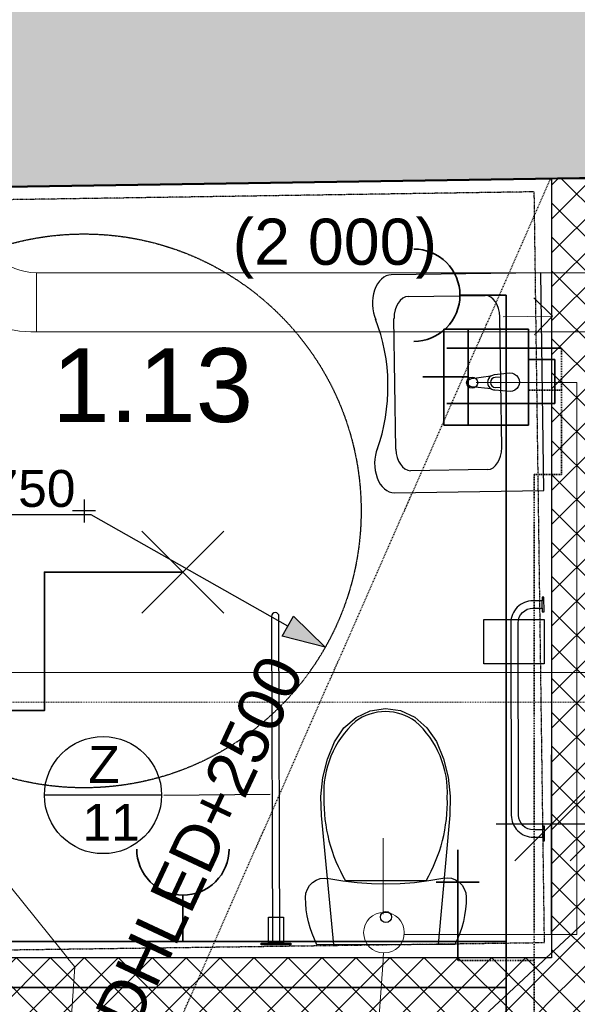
# Model space of a CAD drawing. Header units: millimetres. Extents: x -28761 to 4793, y -4271 to 20239.
# Tile 187 of 256: x -10011 to -8501, y 11180 to 13847. Entities that reach past the tile are written whole.
import ezdxf

# ---------------------------------------------------------------- set-up
doc = ezdxf.new("R2010")
doc.units = ezdxf.units.MM
doc.header["$MEASUREMENT"] = 0
for name, pattern in [('Wipeout_Contour', [1000, 0, -1000]), ('Čerchovaná kopírovat', [450, 200, -117.5, 15, -117.5]), ('Čerchovaná S', [3.5, 1.5, -0.85, 0.3, -0.85]), ('čárkovaná 3', [1.5, 1, -0.5]), ('Čárkovaná M', [4.5, 2.5, -2])]:
    doc.linetypes.add(name, pattern=pattern)
for name, color, linetype in [('5._POHLED ZÁPADNÍ_1_Anotace - SP', 7, 'Continuous'), ('5._POHLED ZÁPADNÍ_1_Konstrukce - nosné', 7, 'Continuous'), ('5._POHLED ZÁPADNÍ_1_Kresby a obrázky', 7, 'Continuous'), ('5._POHLED ZÁPADNÍ_1_Kóty - obecné', 7, 'Continuous'), ('5._POHLED ZÁPADNÍ_1_Nové_Anotace - S', 7, 'Continuous'), ('5._POHLED ZÁPADNÍ_1_Nové_Interiér - nábytek', 7, 'Continuous'), ('5._POHLED ZÁPADNÍ_1_Nové_Konstrukce - nenosné', 7, 'Continuous'), ('5._POHLED ZÁPADNÍ_1_Nové_Konstrukce - nosné', 7, 'Continuous'), ('5._POHLED ZÁPADNÍ_1_Nové_Kresby a obrázky', 7, 'Continuous'), ('5._POHLED ZÁPADNÍ_1_Nové_Kóty - obecné', 7, 'Continuous'), ('5._POHLED ZÁPADNÍ_1_Nové_Kóty - SP', 7, 'Continuous'), ('5._POHLED ZÁPADNÍ_1_Nové_Popis', 7, 'Continuous'), ('5._POHLED ZÁPADNÍ_1_Nové_Výplně – Řezové', 7, 'Continuous'), ('5._POHLED ZÁPADNÍ_1_Popis_CZ', 7, 'Continuous'), ('5._POHLED ZÁPADNÍ_1_TZB - elektroinstalace', 7, 'Continuous'), ('5._POHLED ZÁPADNÍ_1_TZB - kanalizace', 7, 'Continuous'), ('5._POHLED ZÁPADNÍ_1_TZB - voda', 7, 'Continuous'), ('5._POHLED ZÁPADNÍ_1_TZB - VZT', 7, 'Continuous'), ('5._POHLED ZÁPADNÍ_1_TZB - ZTI', 7, 'Continuous'), ('5._POHLED ZÁPADNÍ_1_Výplně – Řezové', 7, 'Continuous'), ('5._POHLED ZÁPADNÍ_1_Zóny', 7, 'Continuous')]:
    doc.layers.add(name, color=color, linetype=linetype)
doc.styles.add('GENEROVANÝ_STYL_1', font='txt')
pattern_1 = [(45, (0, 0), (-45.96194, 45.96194), []), (135, (0, 0), (45.96194, 45.96194), [])]

msp = doc.modelspace()

# ---------------------------------------------------------------- hatches: boundary and pattern name
at = {"layer": '5._POHLED ZÁPADNÍ_1_Nové_Kóty - obecné', "linetype": 'Continuous', "lineweight": 25}
msp.add_hatch(color=1, dxfattribs=at).paths.add_polyline_path([(-9183.6, 12147.5), (-9269.2, 12231.5), (-9299.8, 12177.5)])
at = {"layer": '5._POHLED ZÁPADNÍ_1_Výplně – Řezové', "linetype": 'Continuous', "lineweight": 13}
msp.add_hatch(color=254, dxfattribs=at).paths.add_polyline_path([(-6350.9, 13939.9), (-10529.5, 13877.2), (-10528.6, 13387.1), (-6343.5, 13449.9)])

# ---------------------------------------------------------------- linework, layer by layer
at = {"layer": '5._POHLED ZÁPADNÍ_1_Konstrukce - nosné', "color": 7, "linetype": 'Continuous', "lineweight": 50, "flags": 128}
msp.add_lwpolyline([(-10528.6, 13387.1), (-6343.5, 13449.9)], dxfattribs=at)
at = {"layer": '5._POHLED ZÁPADNÍ_1_Nové_Interiér - nábytek', "color": 1, "linetype": 'Continuous', "lineweight": 25}
for p, q in [((-8599.8, 13161.5), (-9004.7, 13156)), ((-8591.8, 12571.5), (-8599.8, 13161.5)), ((-8958.9, 13097.6), (-8750.9, 13100.4)), ((-8705.9, 12688), (-8710.7, 13042)), ((-8992.6, 12684.1), (-8997.5, 13038.1)), ((-8708.3, 12878.6), (-8723.2, 12878.4)), ((-8707.9, 12851.4), (-8708.3, 12878.6)), ((-8722.8, 12851.2), (-8707.9, 12851.4)), ((-8744.4, 12628.5), (-8952.5, 12625.6)), ((-8996.7, 12566), (-8591.8, 12571.5)), ((-8596.4, 12253.3), (-8596.5, 12273.3)), ((-8594.9, 11632.8), (-8595, 11652.8)), ((-9019.7, 11514.9), (-9128.6, 11514.6)), ((-8910.7, 11515.1), (-9019.7, 11514.9))]:
    msp.add_line(p, q, dxfattribs=at)
at = {"layer": '5._POHLED ZÁPADNÍ_1_Nové_Interiér - nábytek', "color": 1, "linetype": 'Continuous', "lineweight": 25, "flags": 128}
for points in [[(-8682.8, 12840.3), (-8724.9, 12843.7, -0.12102), (-8734.4, 12846.9), (-8787.4, 12852.8, -0.882566), (-8787.7, 12875), (-8734.9, 12882.3, -0.12102), (-8725.4, 12885.7), (-8683.5, 12890.3, -1)], [(-8589.9, 11622.8), (-8590, 11662.8), (-8595, 11662.8), (-8595, 11652.8), (-8620, 11652.8, -0.414214), (-8660.1, 11692.7), (-8661.3, 12213.1, -0.414214), (-8621.4, 12253.2), (-8596.4, 12253.3), (-8596.4, 12243.3), (-8591.4, 12243.3), (-8591.5, 12283.3), (-8596.5, 12283.3), (-8596.5, 12273.3), (-8621.5, 12273.2, 0.414214), (-8681.3, 12213.1), (-8680.1, 11692.6, 0.414214), (-8619.9, 11632.8), (-8594.9, 11632.8), (-8594.9, 11622.8)], [(-9326.8, 11346.1), (-9306.8, 11346.1), (-9308.9, 12231.1, 1), (-9328.9, 12231.1)]]:
    msp.add_lwpolyline(points, format="xyb", close=True, dxfattribs=at)
for points in [[(-8754.3, 12222.5), (-8591.3, 12222.8), (-8591, 12102.8), (-8754, 12102.5)], [(-9189.7, 11794.8), (-9177.5, 11844.6), (-9158.5, 11891.6), (-9133, 11928.9), (-9100.1, 11957.5), (-9061.8, 11975.5), (-9020.8, 11981.8), (-8979.7, 11975.7), (-8941.3, 11957.8), (-8908.2, 11929.4), (-8882.5, 11892.3), (-8863.4, 11845.4), (-8850.9, 11795.7), (-8845.3, 11744.3), (-8846.7, 11692.6), (-8878.3, 11342.2), (-9160.2, 11341.5), (-9193.4, 11691.8), (-9195.1, 11743.5)], [(-9206, 11341.4), (-9213.1, 11356.4), (-9219.4, 11371.9), (-9224.7, 11387.7), (-9229.1, 11403.8), (-9232.5, 11420.1), (-9235, 11436.5), (-9236.5, 11453.1), (-9237, 11469.8), (-9235.8, 11481.3), (-9232, 11492.3), (-9226, 11502.2), (-9217.8, 11510.5), (-9208.1, 11516.8), (-9197.2, 11520.9), (-9185.7, 11522.4), (-9174.2, 11521.4), (-9135.9, 11514.7), (-9097.3, 11510), (-9058.5, 11507.1), (-9019.6, 11506.2), (-8980.8, 11507.3), (-8942, 11510.3), (-8903.4, 11515.3), (-8865.2, 11522.1), (-8853.6, 11523.2), (-8842.1, 11521.7), (-8831.2, 11517.7), (-8821.4, 11511.4), (-8813.3, 11503.2), (-8807.2, 11493.3), (-8803.4, 11482.4), (-8802, 11470.8), (-8802.5, 11454.2), (-8803.9, 11437.6), (-8806.3, 11421.1), (-8809.7, 11404.8), (-8814, 11388.7), (-8819.2, 11372.8), (-8825.4, 11357.4), (-8832.5, 11342.3)], [(-9336.8, 11346.1), (-9336.9, 11416.1), (-9296.9, 11416.2), (-9296.8, 11346.2)], [(-9356.8, 11346), (-9276.8, 11346.2), (-9276.7, 11341.2), (-9356.7, 11341)]]:
    msp.add_lwpolyline(points, close=True, dxfattribs=at)
at = {"layer": '5._POHLED ZÁPADNÍ_1_Nové_Interiér - nábytek', "color": 1, "linetype": 'Continuous', "lineweight": 25}
msp.add_circle((-8785.9, 12863.9), 15, dxfattribs=at)
for centre, radius, start, end in [((-8723.2, 12864.8), 21.1, 123.551, 238.009), ((-8723, 12864.8), 13.6, 90.78, 270.78)]:
    msp.add_arc(centre, radius, start, end, dxfattribs=at)
for centre, major_axis, ratio, start_param, end_param in [((-9003.6, 13077.7), (-1.1, 78.3), 0.667095, 0, 2.147669), ((-8957.2, 13037.3), (-0.8, 60.3), 0.667095, 0.021486, 1.549311), ((-8750.9, 13040.1), (-0.8, 60.3), 0.667095, 4.733875, 6.2617), ((-9248.3, 12857.6), (-4.8, 351.6), 0.667095, 4.18494, 5.236377), ((-8997.7, 12644.3), (-1.1, 78.3), 0.667095, 0.993924, 3.141593), ((-8952.4, 12685.9), (-0.8, 60.3), 0.667095, 1.592282, 3.120107), ((-8746.1, 12688.7), (-0.8, 60.3), 0.667095, 3.163078, 4.690903), ((-9019.6, 11834.6), (-0.3, 138.6), 0.999377, 0.005861, 0.632505), ((-9021.2, 11834.6), (-0.3, 138.6), 0.999377, 5.650681, 6.277324), ((-8930.8, 11754.3), (-0.6, 257.1), 0.999377, 0.725939, 1.626528), ((-9109.7, 11753.9), (-0.6, 257.1), 0.999377, 4.656662, 5.55725), ((-8762.1, 11730.4), (-1, 425.5), 0.999377, 1.547181, 2.100201), ((-9278.3, 11729.1), (-1, 425.5), 0.999377, 4.182987, 4.736007)]:
    msp.add_ellipse(centre, major_axis=major_axis, ratio=ratio, start_param=start_param, end_param=end_param, dxfattribs=at)
msp.add_ellipse((-9019.4, 11416.8), major_axis=(15, 0), ratio=0.999724, dxfattribs=at)
at = {"layer": '5._POHLED ZÁPADNÍ_1_Nové_Konstrukce - nenosné', "color": 1, "linetype": 'čárkovaná 3', "lineweight": 25}
msp.add_circle((-9836.5, 12516.7), 750, dxfattribs=at)
at = {"layer": '5._POHLED ZÁPADNÍ_1_Nové_Kresby a obrázky', "color": 1, "linetype": 'Čerchovaná S', "lineweight": 25, "flags": 128}
msp.add_lwpolyline([(-10491.2, 12118.7), (-10489.8, 11321.8), (-8590.1, 11347.7), (-8617.8, 13380.8), (-10493.5, 13352.6), (-10493.2, 13208.3)], dxfattribs=at)
at = {"layer": '5._POHLED ZÁPADNÍ_1_Nové_Kóty - obecné', "color": 1, "linetype": 'Continuous', "lineweight": 25}
for p, q in [((-9836.5, 12547.7), (-9836.5, 12485.6)), ((-9805.4, 12516.7), (-9867.5, 12516.7)), ((-9817.6, 12506), (-10232.4, 12506)), ((-9284.5, 12204.5), (-9817.6, 12506)), ((-9299.8, 12177.5), (-9269.2, 12231.5)), ((-9183.6, 12147.5), (-9269.2, 12231.5)), ((-9183.6, 12147.5), (-9299.8, 12177.5))]:
    msp.add_line(p, q, dxfattribs=at)
at = {"layer": '5._POHLED ZÁPADNÍ_1_Nové_Popis', "color": 1, "linetype": 'Continuous', "lineweight": 25}
for p, q in [((-9626.6, 11747), (-9943.8, 11747)), ((-9620.4, 11747), (-9333, 11749.3))]:
    msp.add_line(p, q, dxfattribs=at)
msp.add_circle((-9785.2, 11747), 158.6, dxfattribs=at)
at = {"layer": '5._POHLED ZÁPADNÍ_1_TZB - elektroinstalace', "color": 92, "linetype": 'Continuous', "lineweight": 35, "true_color": 0x00d700, "flags": 128}
for points in [[(-10443.9, 16725.8), (-10568.9, 16725.8), (-10568.9, 11350.8), (-9568.9, 11350.8)], [(-10443.9, 16725.8), (-10568.9, 16725.8), (-10568.9, 11350.8), (-9568.9, 11350.8)], [(-9568.9, 11350.8), (-8693.9, 11350.8), (-8693.9, 13100.8)], [(-9568.9, 11350.8), (-8693.9, 11350.8), (-8693.9, 13100.8)], [(-8693.9, 13100.8), (-8818.9, 13100.8)], [(-8693.9, 13100.8), (-8818.9, 13100.8)], [(-9457.9, 12239.7), (-9680, 12461.8)], [(-9680, 12239.7), (-9457.9, 12461.8)], [(-9568.9, 12350.8), (-9943.9, 12350.8), (-9943.9, 12163.3), (-9943.9, 11975.8), (-10228.3, 11975.8)], [(-9568.9, 11350.8), (-9568.9, 11475.8)], [(-9568.9, 11350.8), (-9568.9, 11475.8)]]:
    msp.add_lwpolyline(points, dxfattribs=at)
for points in [[(-8943.9, 13225.8, -0.414214), (-8818.9, 13100.8)], [(-8943.9, 13225.8, -0.414214), (-8818.9, 13100.8)], [(-8818.9, 13100.8, -0.414214), (-8943.9, 12975.8)], [(-8818.9, 13100.8, -0.414214), (-8943.9, 12975.8)], [(-9568.9, 11475.8, -0.414214), (-9693.9, 11600.8)], [(-9568.9, 11475.8, -0.414214), (-9693.9, 11600.8)], [(-9443.9, 11600.8, -0.414214), (-9568.9, 11475.8)], [(-9443.9, 11600.8, -0.414214), (-9568.9, 11475.8)]]:
    msp.add_lwpolyline(points, format="xyb", dxfattribs=at)
at = {"layer": '5._POHLED ZÁPADNÍ_1_TZB - kanalizace', "color": 30, "linetype": 'Continuous', "lineweight": 20, "true_color": 0xff6600}
msp.add_line((-9026.5, 11424.8), (-9026.5, 11630.4), dxfattribs=at)
at = {"layer": '5._POHLED ZÁPADNÍ_1_TZB - voda', "color": 142, "linetype": 'Continuous', "lineweight": 35, "true_color": 0x0080c0}
for p, q in [((-8633, 13009.3), (-8863, 13009.3)), ((-8863, 13009.3), (-8863, 12749.3)), ((-8796.7, 13007.8), (-8796.7, 12751.5)), ((-8633, 12749.3), (-8633, 13009.3)), ((-8796.7, 12879.7), (-8919.2, 12879.7)), ((-8863, 12749.3), (-8633, 12749.3)), ((-8883.5, 11511.6), (-8766.8, 11511.6))]:
    msp.add_line(p, q, dxfattribs=at)
at = {"layer": '5._POHLED ZÁPADNÍ_1_TZB - VZT', "color": 124, "linetype": 'Continuous', "lineweight": 20}
msp.add_line((-9965.7, 13001.8), (-9965.7, 13161.6), dxfattribs=at)
for centre, radius, end in [((-9965.7, 13311.6), 150, 270), ((-9975.7, 13301.6), 300, 271.9102)]:
    msp.add_arc(centre, radius, 180, end, dxfattribs=at)

# ---------------------------------------------------------------- texts
at = {"layer": '5._POHLED ZÁPADNÍ_1_Anotace - SP', "color": 1, "linetype": 'Continuous', "lineweight": 25, "insert": (-9157.7, 13226.9), "char_height": 125, "attachment_point": 5, "style": 'GENEROVANÝ_STYL_1'}
msp.add_mtext('\\A1;{\\pqc;\\fArial|b0|i0|c238|p38;(\\fArial|b0|i0|c238|p38;2 0\\fArial|b0|i0|c238|p38;00)}', dxfattribs=at)
at = {"layer": '5._POHLED ZÁPADNÍ_1_Kóty - obecné', "color": 1, "linetype": 'Continuous', "lineweight": 25, "insert": (-10232.4, 12526), "char_height": 100, "width": 364.801, "attachment_point": 7, "style": 'GENEROVANÝ_STYL_1'}
msp.add_mtext('\\A1;{\\pql;\\fArial|b0|i0|c238|p38;R 750}', dxfattribs=at)
at = {"layer": '5._POHLED ZÁPADNÍ_1_Popis_CZ', "color": 1, "linetype": 'Continuous', "lineweight": 25, "insert": (-9782.6, 11751.5), "char_height": 100, "attachment_point": 5, "line_spacing_factor": 0.9406, "style": 'GENEROVANÝ_STYL_1'}
msp.add_mtext('\\A1;{\\pqc;\\fArial|b0|i0|c238|p38;Z\\P\\pqc;\\fArial|b0|i0|c238|p38; \\fArial|b0|i0|c238|p38;11}', dxfattribs=at)
at = {"layer": '5._POHLED ZÁPADNÍ_1_Zóny', "color": 1, "linetype": 'Continuous', "lineweight": 25, "insert": (-9650.8, 12957.3), "char_height": 200, "attachment_point": 2, "style": 'GENEROVANÝ_STYL_1'}
msp.add_mtext('\\A1;{\\pqc;\\pt0;\\fArial|b0|i0|c238|p38;1.13}', dxfattribs=at)

# ---------------------------------------------------------------- wipeouts: each hides what was drawn before it
at = {"color": 254, "linetype": 'Wipeout_Contour', "lineweight": 0, "ltscale": 59040.236745}
msp.add_wipeout([(-10524.7, 11156.3), (-8570.7, 11156.3), (-8570.7, 11306.3), (-10524.7, 11306.3)], dxfattribs=at).dxf.layer = '5._POHLED ZÁPADNÍ_1_Nové_Výplně – Řezové'

# ---------------------------------------------------------------- next in the draw order: hatches: boundary and pattern name
at = {"layer": '5._POHLED ZÁPADNÍ_1_Nové_Výplně – Řezové', "linetype": 'Continuous', "lineweight": 20, "true_color": 0xffaaaa}
h = msp.add_hatch(dxfattribs=at)
h.set_pattern_fill('Zdivo___tvárnice_01_0001', color=21, style=0, pattern_type=2)
h.set_pattern_definition(pattern_1)
h.paths.add_polyline_path([(-10524.7, 11156.3), (-8570.7, 11156.3), (-8570.7, 11306.3), (-10524.7, 11306.3)])

# ---------------------------------------------------------------- next in the draw order: linework, layer by layer
at = {"layer": '5._POHLED ZÁPADNÍ_1_Nové_Konstrukce - nosné', "color": 1, "linetype": 'Continuous', "lineweight": 25, "flags": 128}
msp.add_lwpolyline([(-8570.7, 11306.3), (-10524.7, 11306.3)], dxfattribs=at)
at = {"layer": '5._POHLED ZÁPADNÍ_1_TZB - kanalizace', "color": 30, "linetype": 'Continuous', "lineweight": 20, "true_color": 0xff6600}
for p, q in [((-9861.4, 11281.9), (-10090.3, 11565.6)), ((-9025.5, 11319.4), (-9172.9, 9231.8)), ((-9861.4, 11281.9), (-9997.4, 9354.9))]:
    msp.add_line(p, q, dxfattribs=at)
msp.add_circle((-9024.6, 11374.4), 55, dxfattribs=at)
at = {"layer": '5._POHLED ZÁPADNÍ_1_TZB - voda', "color": 142, "linetype": 'Čárkovaná M', "lineweight": 35, "true_color": 0x0080c0}
for p, q in [((-8617.9, 8915.6), (-8617.9, 12615.5)), ((-8617.9, 11298.7), (-8824.8, 11298.7))]:
    msp.add_line(p, q, dxfattribs=at)
at = {"layer": '5._POHLED ZÁPADNÍ_1_TZB - voda', "color": 142, "linetype": 'Continuous', "lineweight": 35, "true_color": 0x0080c0}
msp.add_line((-8824.8, 11298.7), (-8824.8, 11599), dxfattribs=at)

# ---------------------------------------------------------------- next in the draw order: texts
at = {"layer": '5._POHLED ZÁPADNÍ_1_Anotace - SP', "color": 1, "linetype": 'Continuous', "lineweight": 25, "insert": (-9860.2, 10901.4), "char_height": 125, "attachment_point": 4, "rotation": 64.9126, "style": 'GENEROVANÝ_STYL_1'}
msp.add_mtext('\\A1;{\\pql;\\fArial|b0|i0|c238|p38;PODHLED+2\\fArial|b0|i0|c238|p38;5\\fArial|b0|i0|c238|p38;00}', dxfattribs=at)

# ---------------------------------------------------------------- next in the draw order: wipeouts: each hides what was drawn before it
at = {"color": 254, "linetype": 'Wipeout_Contour', "lineweight": 0, "ltscale": 56192.848023}
msp.add_wipeout([(-8570.7, 13416.1), (-8570.7, 8786.3), (-8420.7, 8770.7), (-8420.7, 13416.1)], dxfattribs=at).dxf.layer = '5._POHLED ZÁPADNÍ_1_Nové_Výplně – Řezové'

# ---------------------------------------------------------------- next in the draw order: hatches: boundary and pattern name
at = {"layer": '5._POHLED ZÁPADNÍ_1_Nové_Výplně – Řezové', "linetype": 'Continuous', "lineweight": 20, "true_color": 0xffaaaa}
h = msp.add_hatch(dxfattribs=at)
h.set_pattern_fill('Zdivo___tvárnice_01_0001', color=21, style=0, pattern_type=2)
h.set_pattern_definition(pattern_1)
h.paths.add_polyline_path([(-8570.7, 13416.1), (-8570.7, 8786.3), (-8420.7, 8770.7), (-8420.7, 13416.1)])

# ---------------------------------------------------------------- next in the draw order: linework, layer by layer
at = {"layer": '5._POHLED ZÁPADNÍ_1_Kresby a obrázky', "color": 8, "linetype": 'Continuous', "lineweight": 13}
for p, q in [((-8568.2, 13044.3), (-8618.9, 13093.6)), ((-8702.4, 13042.5), (-8568.2, 13044.3)), ((-8568.2, 13044.3), (-8617.5, 12993.6))]:
    msp.add_line(p, q, dxfattribs=at)
at = {"layer": '5._POHLED ZÁPADNÍ_1_Nové_Anotace - S', "color": 1, "linetype": 'Čárkovaná M', "lineweight": 25}
msp.add_line((-10520.5, 8992.6), (-8573.3, 13416.5), dxfattribs=at)
at = {"layer": '5._POHLED ZÁPADNÍ_1_Nové_Konstrukce - nosné', "color": 1, "linetype": 'Continuous', "lineweight": 25, "flags": 128}
for points in [[(-8570.7, 13416.1), (-8570.7, 11306.3)], [(-8420.7, 13416.1), (-8570.7, 13416.1)]]:
    msp.add_lwpolyline(points, dxfattribs=at)
at = {"layer": '5._POHLED ZÁPADNÍ_1_Nové_Kóty - SP', "color": 1, "linetype": 'Continuous', "lineweight": 25}
for p, q in [((-8035.4, 13416.1), (-8522.9, 13416.1)), ((-8570.7, 11368.7), (-8570.7, 11856.2)), ((-8470.7, 11768.7), (-8670.7, 11568.7)), ((-8320.7, 11768.7), (-8520.7, 11568.7)), ((-8720.7, 11668.7), (-8570.7, 11668.7)), ((-8570.7, 11668.7), (-8420.7, 11668.7))]:
    msp.add_line(p, q, dxfattribs=at)
at = {"layer": '5._POHLED ZÁPADNÍ_1_TZB - elektroinstalace', "color": 92, "linetype": 'Continuous', "lineweight": 35, "true_color": 0x00d700, "flags": 128}
for points in [[(-10409.6, 11975.8), (-10443.9, 11975.8), (-10443.9, 11225.8), (-8693.9, 11225.8), (-8693.9, 8975.8), (-8818.9, 7975.8), (-7318.9, 7850.8), (-7443.9, 975.8), (-12943.9, 975.8), (-12943.9, 1600.8)], [(-12943.9, 1600.8), (-12943.9, 975.8), (-7443.9, 975.8), (-7318.9, 7850.8), (-8818.9, 7975.8), (-8693.9, 8975.8), (-8693.9, 11350.8)], [(-12943.9, 1600.8), (-12943.9, 975.8), (-7443.9, 975.8), (-7318.9, 7850.8), (-8818.9, 7975.8), (-8693.9, 8975.8), (-8693.9, 11350.8)]]:
    msp.add_lwpolyline(points, dxfattribs=at)
at = {"layer": '5._POHLED ZÁPADNÍ_1_TZB - kanalizace', "color": 30, "linetype": 'Continuous', "lineweight": 20, "true_color": 0xff6600}
for p, q in [((-8502.3, 12864.7), (-8775.3, 12864.7)), ((-8502.3, 11369.3), (-8502.3, 12864.7)), ((-9057.5, 10866.2), (-8366.2, 11511.4)), ((-8970.1, 11369.3), (-8502.3, 11369.3))]:
    msp.add_line(p, q, dxfattribs=at)
at = {"layer": '5._POHLED ZÁPADNÍ_1_TZB - voda', "color": 142, "linetype": 'Continuous', "lineweight": 35, "true_color": 0x0080c0}
for p, q in [((-8854.1, 12957.1), (-8544.2, 12957.1)), ((-8854.1, 12807.1), (-8561.7, 12807.1))]:
    msp.add_line(p, q, dxfattribs=at)
at = {"layer": '5._POHLED ZÁPADNÍ_1_TZB - voda', "color": 142, "linetype": 'Čárkovaná M', "lineweight": 35, "true_color": 0x0080c0}
for p, q in [((-8544.2, 12843.5), (-8544.2, 12957.1)), ((-8544.2, 12843.5), (-8633, 12843.5)), ((-8544.2, 12615.5), (-8544.2, 12843.5)), ((-8617.9, 12615.5), (-8544.2, 12615.5))]:
    msp.add_line(p, q, dxfattribs=at)
at = {"layer": '5._POHLED ZÁPADNÍ_1_TZB - voda', "color": 142, "linetype": 'Čerchovaná kopírovat', "lineweight": 35, "true_color": 0x0080c0}
for p in [(-8633, 12926.9), (-8561.7, 12807.1)]:
    msp.add_line(p, (-8561.7, 12926.9), dxfattribs=at)
at = {"layer": '5._POHLED ZÁPADNÍ_1_TZB - VZT', "color": 124, "linetype": 'Continuous', "lineweight": 20}
for p, q in [((-9965.7, 13161.6), (-8429.9, 13161.6)), ((-8428.8, 13001.6), (-9965.7, 13001.6))]:
    msp.add_line(p, q, dxfattribs=at)
at = {"layer": '5._POHLED ZÁPADNÍ_1_TZB - ZTI', "color": 6, "linetype": 'Continuous', "lineweight": 20}
msp.add_line((-10344.1, 12078.8), (-6511, 12078.8), dxfattribs=at)
at = {"layer": '5._POHLED ZÁPADNÍ_1_TZB - ZTI', "color": 6, "linetype": 'Čárkovaná M', "lineweight": 20}
msp.add_line((-10344.1, 11998.2), (-6611, 11998.2), dxfattribs=at)

doc.saveas('drawing.dxf')
